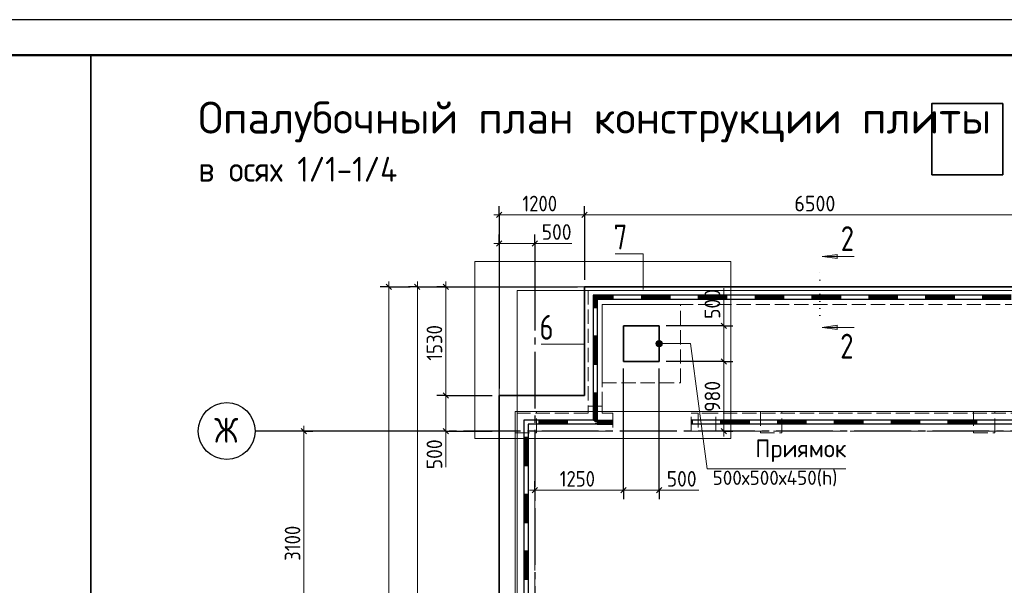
# Model space of a CAD drawing. Header units: millimetres. Extents: x 0 to 42000, y 0 to 29700.
# Tile 10 of 11: x 21000 to 34858, y 21742 to 29700. Entities that reach past the tile are written whole.
import ezdxf

# ---------------------------------------------------------------- set-up
doc = ezdxf.new("R2010")
doc.units = ezdxf.units.MM
for name, pattern in [('______2', [270, 200, -70]), ('______5', [1100, 800, -100, 100, -100]), ('______9', [100, 0, -100])]:
    doc.linetypes.add(name, pattern=pattern)
for name, color, linetype, lineweight in [('Standard', 7, 'Continuous', 25), ('ЖБ Лента фундамента под плитной частью', 7, 'Continuous', 35), ('ЖБ Пилон', 7, 'Continuous', 35), ('ЖБ Плита Фундамента верхний уровень', 7, 'Continuous', 35), ('ЖБ Стена верхний уровень', 7, 'Continuous', 35), ('Общий01', 7, 'Continuous', 13), ('Примечания', 7, 'Continuous', 13), ('Размерная линия_ общее', 7, 'Continuous', 13), ('Текст_ общее', 7, 'Continuous', 25)]:
    doc.layers.add(name, color=color, linetype=linetype, lineweight=lineweight)
doc.layers.add('Оси', color=7, linetype='______5', true_color=0x656565)
doc.styles.add('ISOCPEUR', font='txt')

msp = doc.modelspace()

# ---------------------------------------------------------------- hatches: boundary and pattern name
at = {"layer": 'Общий01', "linetype": 'Continuous', "lineweight": 13, "transparency": 33554687}
for points in [[(32506, 26338), (32296, 26368), (32506, 26398)], [(32506, 25341), (32296, 25371), (32506, 25401)]]:
    msp.add_hatch(color=7, dxfattribs=at).paths.add_polyline_path(points, flags=16)
for points in [[(29961, 25120), (29961, 25165), (29955, 25142)], [(29977, 25103), (29977, 25181), (29961, 25165)], [(29977, 25103), (29961, 25165), (29961, 25120)], [(30000, 25097), (30000, 25187), (29977, 25181)], [(30000, 25097), (29977, 25181), (29977, 25103)], [(30022, 25103), (30022, 25181), (30000, 25187)], [(30022, 25103), (30000, 25187), (30000, 25097)], [(30038, 25120), (30038, 25165), (30022, 25181)], [(30038, 25120), (30022, 25181), (30022, 25103)], [(30038, 25165), (30038, 25120), (30045, 25142)]]:
    msp.add_hatch(color=7, dxfattribs=at).paths.add_polyline_path(points)

# ---------------------------------------------------------------- linework, layer by layer
at = {"layer": 'Standard', "color": 7, "linetype": 'Continuous', "lineweight": 13, "transparency": 33554687}
msp.add_line((28955, 25134), (28340, 25134), dxfattribs=at)
at = {"layer": 'Standard', "color": 7, "linetype": 'Continuous', "lineweight": 25, "transparency": 33554687}
msp.add_lwpolyline([(0, 0), (42000, 0), (42000, 29700), (0, 29700), (0, 0)], close=True, dxfattribs=at)
at = {"layer": 'Standard', "color": 2, "linetype": 'Continuous', "lineweight": 13, "transparency": 33554687}
msp.add_lwpolyline([(42000, 29700), (20000, 29700), (20000, 16087), (42000, 16087), (42000, 29700)], dxfattribs=at)
at = {"layer": 'Standard', "color": 7, "linetype": 'Continuous', "lineweight": 50, "transparency": 33554687}
msp.add_lwpolyline([(2000, 29200), (41500, 29200), (41500, 500), (2000, 500), (2000, 29200)], close=True, dxfattribs=at)
at = {"layer": 'Standard', "color": 7, "linetype": 'Continuous', "lineweight": 35, "transparency": 33554687}
msp.add_lwpolyline([(41500, 29200), (22000, 29200), (22000, 500), (41500, 500), (41500, 29200)], dxfattribs=at)
at = {"layer": 'Standard', "color": 254, "linetype": 'Continuous', "lineweight": 35, "true_color": 0xc4c4ff, "transparency": 33554687}
msp.add_lwpolyline([(33836, 27519), (34836, 27519), (34836, 28519), (33836, 28519), (33836, 27519)], dxfattribs=at)
at = {"layer": 'Standard', "color": 7, "linetype": 'Continuous', "lineweight": 13, "transparency": 33554687}
for points in [[(29777, 25904), (29777, 26404), (29382, 26404)], [(27750, 9912), (38000, 9912), (38000, 25942), (27750, 25942), (27750, 9912)], [(28000, 10162), (38000, 10162), (38000, 25892), (28000, 25892), (28000, 10162)], [(27975, 10137), (37675, 10137), (37675, 24187), (27975, 24187), (27975, 10137)]]:
    msp.add_lwpolyline(points, dxfattribs=at)
at = {"layer": 'Standard', "color": 240, "linetype": 'Continuous', "lineweight": 13, "transparency": 33554687}
msp.add_lwpolyline([(27405, 26298), (27405, 23806), (31007, 23806), (31007, 26298), (27405, 26298)], close=True, dxfattribs=at)
at = {"layer": 'ЖБ Лента фундамента под плитной частью', "color": 251, "linetype": '______2', "lineweight": 13, "true_color": 0x656565, "transparency": 33554687}
for p, q in [((29200, 25692), (29200, 24592)), ((30300, 25692), (29200, 25692)), ((30300, 24592), (30300, 25692)), ((30000, 25392), (29500, 25392)), ((29500, 25392), (29500, 24892)), ((30000, 24892), (30000, 25392)), ((29500, 24892), (30000, 24892)), ((29200, 24592), (30300, 24592))]:
    msp.add_line(p, q, dxfattribs=at)
at = {"layer": 'ЖБ Пилон', "color": 253, "linetype": '______2', "lineweight": 13, "true_color": 0xa0a0a0, "transparency": 33554687}
for p, q in [((28275, 24187), (27975, 24187)), ((27975, 24187), (27975, 23887)), ((28275, 23887), (28275, 24187)), ((31725, 24187), (31425, 24187)), ((31425, 24187), (31425, 23887)), ((31725, 23887), (31725, 24187)), ((34725, 24187), (34425, 24187)), ((34425, 24187), (34425, 23887)), ((34725, 23887), (34725, 24187)), ((27975, 23887), (28275, 23887)), ((31425, 23887), (31725, 23887)), ((34425, 23887), (34725, 23887))]:
    msp.add_line(p, q, dxfattribs=at)
at = {"layer": 'ЖБ Плита Фундамента верхний уровень', "color": 7, "linetype": 'Continuous', "lineweight": 35, "transparency": 33554687}
for p, q in [((28950, 25942), (28950, 24412)), ((35450, 25942), (28950, 25942)), ((30000, 25392), (29500, 25392)), ((29500, 25392), (29500, 24892)), ((30000, 24892), (30000, 25392)), ((29500, 24892), (30000, 24892)), ((28950, 24412), (27750, 24412)), ((27750, 24412), (27750, 15512))]:
    msp.add_line(p, q, dxfattribs=at)
at = {"layer": 'ЖБ Стена верхний уровень', "color": 253, "linetype": '______2', "lineweight": 13, "true_color": 0xa0a0a0, "transparency": 33554687}
for p, q in [((29200, 25892), (29000, 25892)), ((29000, 25892), (29000, 24262)), ((35400, 25892), (29200, 25892)), ((29200, 25692), (35200, 25692)), ((29200, 24262), (29200, 25692)), ((29200, 24262), (29000, 24262)), ((29000, 24262), (29000, 24162)), ((29200, 24162), (29200, 24262)), ((29000, 24162), (28000, 24162)), ((28000, 24162), (28000, 23912)), ((29350, 24162), (29200, 24162)), ((29350, 24162), (29350, 23912)), ((30450, 23912), (30450, 24162)), ((30550, 24162), (30450, 24162)), ((30550, 24162), (30550, 23912)), ((30800, 24162), (30550, 24162)), ((30800, 23912), (30800, 24162)), ((35150, 24162), (30800, 24162)), ((28000, 23912), (28000, 21412)), ((28250, 21412), (28250, 23912)), ((28250, 23912), (29350, 23912)), ((30450, 23912), (30550, 23912)), ((30550, 23912), (30800, 23912)), ((30800, 23912), (35150, 23912))]:
    msp.add_line(p, q, dxfattribs=at)
at = {"layer": 'Общий01', "color": 7, "linetype": 'Continuous', "lineweight": 13, "transparency": 33554687}
for p, q in [((32296, 26368), (32506, 26398)), ((32296, 26368), (32746, 26368)), ((32296, 26368), (32296, 26368)), ((32296, 26368), (32296, 26368)), ((32296, 26368), (32296, 26368)), ((32506, 26338), (32296, 26368)), ((32506, 26398), (32506, 26338)), ((32506, 26368), (32521, 26368)), ((32296, 25371), (32506, 25401)), ((32296, 25371), (32746, 25371)), ((32296, 25371), (32296, 25371)), ((32296, 25371), (32296, 25371)), ((32296, 25371), (32296, 25371)), ((32506, 25341), (32296, 25371)), ((32506, 25401), (32506, 25341)), ((32506, 25371), (32521, 25371)), ((29955, 25142), (29955, 25142)), ((30000, 25187), (30000, 25187)), ((30000, 25097), (30000, 25097)), ((30045, 25142), (30045, 25142))]:
    msp.add_line(p, q, dxfattribs=at)
at = {"layer": 'Общий01', "color": 7, "linetype": '______9', "lineweight": 13, "transparency": 33554687}
msp.add_line((32260, 25537), (32260, 26176), dxfattribs=at)
at = {"layer": 'Общий01', "color": 251, "linetype": 'Continuous', "lineweight": -3, "true_color": 0x494949, "transparency": 33554687}
for p, q in [((29355, 25822), (29070, 25822)), ((29070, 25822), (29070, 25247)), ((29355, 25810), (29082, 25810)), ((29082, 25810), (29082, 25647)), ((29355, 25798), (29094, 25798)), ((29094, 25798), (29094, 25647)), ((29355, 25786), (29106, 25786)), ((29106, 25786), (29106, 25647)), ((30155, 25822), (29355, 25822)), ((29355, 25762), (29355, 25822)), ((29355, 25762), (29355, 25822)), ((29755, 25762), (29755, 25822)), ((30155, 25810), (29755, 25810)), ((30155, 25798), (29755, 25798)), ((30155, 25786), (29755, 25786)), ((30955, 25822), (30155, 25822)), ((30155, 25762), (30155, 25822)), ((30155, 25762), (30155, 25822)), ((30555, 25762), (30555, 25822)), ((30955, 25810), (30555, 25810)), ((30955, 25798), (30555, 25798)), ((30955, 25786), (30555, 25786)), ((31755, 25822), (30955, 25822)), ((30955, 25762), (30955, 25822)), ((30955, 25762), (30955, 25822)), ((31355, 25762), (31355, 25822)), ((31755, 25810), (31355, 25810)), ((31755, 25798), (31355, 25798)), ((31755, 25786), (31355, 25786)), ((32555, 25822), (31755, 25822)), ((31755, 25762), (31755, 25822)), ((31755, 25762), (31755, 25822)), ((32155, 25762), (32155, 25822)), ((32555, 25810), (32155, 25810)), ((32555, 25798), (32155, 25798)), ((32555, 25786), (32155, 25786)), ((33355, 25822), (32555, 25822)), ((32555, 25762), (32555, 25822)), ((32555, 25762), (32555, 25822)), ((32955, 25762), (32955, 25822)), ((33355, 25810), (32955, 25810)), ((33355, 25798), (32955, 25798)), ((33355, 25786), (32955, 25786)), ((34155, 25822), (33355, 25822)), ((33355, 25762), (33355, 25822)), ((33355, 25762), (33355, 25822)), ((33755, 25762), (33755, 25822)), ((34155, 25810), (33755, 25810)), ((34155, 25798), (33755, 25798)), ((34155, 25786), (33755, 25786)), ((34955, 25822), (34155, 25822)), ((34155, 25762), (34155, 25822)), ((34155, 25762), (34155, 25822)), ((34555, 25762), (34555, 25822)), ((34955, 25810), (34555, 25810)), ((34955, 25798), (34555, 25798)), ((34955, 25786), (34555, 25786)), ((29130, 25647), (29070, 25647)), ((29355, 25774), (29118, 25774)), ((29118, 25774), (29118, 25647)), ((29355, 25762), (29130, 25762)), ((29130, 25762), (29130, 25247)), ((30155, 25762), (29355, 25762)), ((30155, 25774), (29755, 25774)), ((30955, 25762), (30155, 25762)), ((30955, 25774), (30555, 25774)), ((31755, 25762), (30955, 25762)), ((31755, 25774), (31355, 25774)), ((32555, 25762), (31755, 25762)), ((32555, 25774), (32155, 25774)), ((33355, 25762), (32555, 25762)), ((33355, 25774), (32955, 25774)), ((34155, 25762), (33355, 25762)), ((34155, 25774), (33755, 25774)), ((34955, 25762), (34155, 25762)), ((34955, 25774), (34555, 25774)), ((29070, 25247), (29070, 24447)), ((29130, 25247), (29070, 25247)), ((29130, 25247), (29070, 25247)), ((29082, 25247), (29082, 24847)), ((29094, 25247), (29094, 24847)), ((29106, 25247), (29106, 24847)), ((29118, 25247), (29118, 24847)), ((29130, 25247), (29130, 24447)), ((29130, 24847), (29070, 24847)), ((29070, 24447), (29070, 24067)), ((29130, 24447), (29070, 24447)), ((29130, 24447), (29070, 24447)), ((29082, 24447), (29082, 24055)), ((29094, 24447), (29094, 24047)), ((29106, 24447), (29106, 24047)), ((29118, 24447), (29118, 24047)), ((29130, 24447), (29130, 24007)), ((28710, 24067), (28095, 24067)), ((28095, 24067), (28095, 23822)), ((28710, 24007), (28155, 24007)), ((28155, 24007), (28155, 23822)), ((28310, 24007), (28310, 24067)), ((28710, 24055), (28310, 24055)), ((28710, 24043), (28310, 24043)), ((28710, 24031), (28310, 24031)), ((28710, 24019), (28310, 24019)), ((29070, 24067), (28710, 24067)), ((28710, 24007), (28710, 24067)), ((28710, 24007), (28710, 24067)), ((29130, 24007), (28710, 24007)), ((29130, 24047), (29090, 24047)), ((29110, 24007), (29110, 24027)), ((29118, 24019), (29110, 24019)), ((29130, 24067), (29350, 24067)), ((29130, 24067), (29130, 24007)), ((29130, 24055), (29350, 24055)), ((29130, 24043), (29350, 24043)), ((29130, 24031), (29350, 24031)), ((29130, 24019), (29350, 24019)), ((29130, 24007), (29350, 24007)), ((30470, 24067), (30450, 24067)), ((30470, 24055), (30450, 24055)), ((30470, 24043), (30450, 24043)), ((30470, 24031), (30450, 24031)), ((30470, 24019), (30450, 24019)), ((30470, 24007), (30450, 24007)), ((31270, 24067), (30470, 24067)), ((30470, 24007), (30470, 24067)), ((30470, 24007), (30470, 24067)), ((31270, 24007), (30470, 24007)), ((30870, 24007), (30870, 24067)), ((31270, 24055), (30870, 24055)), ((31270, 24043), (30870, 24043)), ((31270, 24031), (30870, 24031)), ((31270, 24019), (30870, 24019)), ((32070, 24067), (31270, 24067)), ((31270, 24007), (31270, 24067)), ((31270, 24007), (31270, 24067)), ((32070, 24007), (31270, 24007)), ((31670, 24007), (31670, 24067)), ((32070, 24055), (31670, 24055)), ((32070, 24043), (31670, 24043)), ((32070, 24031), (31670, 24031)), ((32070, 24019), (31670, 24019)), ((32870, 24067), (32070, 24067)), ((32070, 24007), (32070, 24067)), ((32070, 24007), (32070, 24067)), ((32870, 24007), (32070, 24007)), ((32470, 24007), (32470, 24067)), ((32870, 24055), (32470, 24055)), ((32870, 24043), (32470, 24043)), ((32870, 24031), (32470, 24031)), ((32870, 24019), (32470, 24019)), ((33670, 24067), (32870, 24067)), ((32870, 24007), (32870, 24067)), ((32870, 24007), (32870, 24067)), ((33670, 24007), (32870, 24007)), ((33270, 24007), (33270, 24067)), ((33670, 24055), (33270, 24055)), ((33670, 24043), (33270, 24043)), ((33670, 24031), (33270, 24031)), ((33670, 24019), (33270, 24019)), ((34470, 24067), (33670, 24067)), ((33670, 24007), (33670, 24067)), ((33670, 24007), (33670, 24067)), ((34470, 24007), (33670, 24007)), ((34070, 24007), (34070, 24067)), ((34470, 24055), (34070, 24055)), ((34470, 24043), (34070, 24043)), ((34470, 24031), (34070, 24031)), ((34470, 24019), (34070, 24019)), ((35270, 24067), (34470, 24067)), ((34470, 24007), (34470, 24067)), ((34470, 24007), (34470, 24067)), ((35270, 24007), (34470, 24007)), ((28095, 23822), (28095, 23022)), ((28155, 23822), (28095, 23822)), ((28155, 23822), (28095, 23822)), ((28107, 23822), (28107, 23422)), ((28119, 23822), (28119, 23422)), ((28131, 23822), (28131, 23422)), ((28143, 23822), (28143, 23422)), ((28155, 23822), (28155, 23022)), ((28155, 23422), (28095, 23422)), ((28095, 23022), (28095, 22222)), ((28155, 23022), (28095, 23022)), ((28155, 23022), (28095, 23022)), ((28107, 23022), (28107, 22622)), ((28119, 23022), (28119, 22622)), ((28131, 23022), (28131, 22622)), ((28143, 23022), (28143, 22622)), ((28155, 23022), (28155, 22222)), ((28155, 22622), (28095, 22622)), ((28095, 22222), (28095, 21422)), ((28155, 22222), (28095, 22222)), ((28155, 22222), (28095, 22222)), ((28107, 22222), (28107, 21822)), ((28119, 22222), (28119, 21822)), ((28131, 22222), (28131, 21822)), ((28143, 22222), (28143, 21822)), ((28155, 22222), (28155, 21422)), ((28155, 21822), (28095, 21822))]:
    msp.add_line(p, q, dxfattribs=at)
at = {"layer": 'Общий01', "color": 7, "linetype": 'Continuous', "lineweight": 13, "transparency": 33554687}
msp.add_lwpolyline([(32628, 23381), (30678, 23381), (30442, 25142), (30000, 25142)], dxfattribs=at)
msp.add_circle((30000, 25142), 45, dxfattribs=at)
at = {"layer": 'Оси', "color": 8, "linetype": '______5', "lineweight": -3, "transparency": 33554687}
for p, q in [((28250, 26129), (28250, 8776)), ((39047, 23912), (26314, 23912))]:
    msp.add_line(p, q, dxfattribs=at)
at = {"layer": 'Оси', "color": 7, "linetype": 'Continuous', "lineweight": 25, "transparency": 33554687}
msp.add_line((26314, 23912), (24314, 23912), dxfattribs=at)
msp.add_circle((23914, 23912), 400, dxfattribs=at)
at = {"layer": 'Примечания', "color": 7, "linetype": 'Continuous', "lineweight": 13, "transparency": 33554687}
for p, q in [((28250, 26553), (28770, 26553)), ((30910, 25392), (30910, 25922)), ((26997, 23912), (26997, 23402)), ((30000, 23080), (30560, 23080))]:
    msp.add_line(p, q, dxfattribs=at)
at = {"layer": 'Размерная линия_ общее', "color": 253, "linetype": 'Continuous', "lineweight": -3, "true_color": 0xa0a0a0, "transparency": 33554687}
for p, q in [((27750, 26953), (27750, 27078)), ((28950, 26953), (28950, 27078)), ((27750, 26953), (27750, 26828)), ((27750, 26953), (27750, 26042)), ((28950, 26953), (28950, 26828)), ((28950, 26953), (28950, 26042)), ((27750, 26553), (27750, 26678)), ((28250, 26553), (28250, 26678)), ((27750, 26553), (27750, 26428)), ((27750, 26553), (27750, 24512)), ((28250, 26553), (28250, 26428)), ((28250, 26553), (28250, 26042)), ((26197, 25942), (26072, 25942)), ((26197, 25942), (26322, 25942)), ((26197, 25942), (26497, 25942)), ((26597, 25942), (26472, 25942)), ((26597, 25942), (26722, 25942)), ((26597, 25942), (27650, 25942)), ((26997, 25942), (26872, 25942)), ((26997, 25942), (27122, 25942)), ((26997, 25942), (28850, 25942)), ((30910, 25392), (30785, 25392)), ((30910, 25392), (31035, 25392)), ((30910, 24892), (30785, 24892)), ((30910, 24892), (31035, 24892)), ((26997, 24412), (26872, 24412)), ((26997, 24412), (27122, 24412)), ((26997, 24412), (27650, 24412)), ((25000, 23912), (24514, 23912)), ((25000, 23912), (24875, 23912)), ((25000, 23912), (25125, 23912)), ((26997, 23912), (26872, 23912)), ((26997, 23912), (27122, 23912)), ((26997, 23912), (27650, 23912)), ((30910, 23912), (30785, 23912)), ((30910, 23912), (31035, 23912)), ((30910, 23912), (30910, 23912)), ((28250, 23080), (28250, 23205)), ((29500, 23080), (29500, 23205)), ((30000, 23080), (30000, 23205)), ((28250, 23080), (28250, 22955)), ((28250, 23080), (28250, 23080)), ((29500, 23080), (29500, 22955)), ((30000, 23080), (30000, 22955))]:
    msp.add_line(p, q, dxfattribs=at)
at = {"layer": 'Размерная линия_ общее', "color": 7, "linetype": 'Continuous', "lineweight": 13, "transparency": 33554687}
for p, q in [((27750, 26953), (27675, 26953)), ((27750, 26953), (28950, 26953)), ((28950, 26953), (35450, 26953)), ((27750, 26553), (27675, 26553)), ((27750, 26553), (28250, 26553)), ((28250, 26553), (28325, 26553)), ((26197, 25942), (26197, 26017)), ((26597, 25942), (26597, 26017)), ((26997, 25942), (26997, 26017)), ((30910, 25392), (30910, 25467)), ((30910, 25392), (30910, 24892)), ((30910, 24892), (30910, 23912)), ((26997, 24412), (26997, 23912)), ((25000, 23912), (25000, 23987)), ((26997, 23912), (26997, 23837)), ((30910, 23912), (30910, 23837)), ((28250, 23080), (28175, 23080)), ((28250, 23080), (29500, 23080)), ((29500, 23080), (30000, 23080)), ((30000, 23080), (30075, 23080))]:
    msp.add_line(p, q, dxfattribs=at)
at = {"layer": 'Размерная линия_ общее', "color": 7, "linetype": 'Continuous', "lineweight": 25, "transparency": 33554687}
for p, q in [((27712, 26915), (27787, 26990)), ((28912, 26915), (28987, 26990)), ((27712, 26515), (27787, 26590)), ((28212, 26515), (28287, 26590)), ((26159, 25980), (26234, 25905)), ((26559, 25980), (26634, 25905)), ((26959, 25980), (27034, 25905)), ((30873, 25430), (30948, 25355)), ((30873, 24930), (30948, 24855)), ((26959, 24450), (27034, 24375)), ((24963, 23950), (25038, 23875)), ((26959, 23950), (27034, 23875)), ((30873, 23950), (30948, 23875)), ((28212, 23042), (28287, 23117)), ((29462, 23042), (29537, 23117)), ((29962, 23042), (30037, 23117))]:
    msp.add_line(p, q, dxfattribs=at)
at = {"layer": 'Размерная линия_ общее', "color": 7, "linetype": 'Continuous', "lineweight": 13, "transparency": 33554687}
for points in [[(26197, 25942), (26197, 17495), (26197, 17495), (26197, 9912)], [(26597, 25942), (26597, 20277), (26597, 20277), (26597, 15512)], [(26997, 25942), (26997, 24804), (26997, 24804), (26997, 24412)], [(25000, 23912), (25000, 21994), (25000, 21994), (25000, 20812)]]:
    msp.add_lwpolyline(points, dxfattribs=at)
at = {"layer": 'Размерная линия_ общее', "color": 253, "linetype": 'Continuous', "lineweight": -3, "true_color": 0xa0a0a0, "transparency": 33554687}
for points in [[(30910, 25392), (30893, 25392), (30893, 25392), (30100, 25392)], [(30910, 24892), (30893, 24892), (30893, 24892), (30100, 24892)], [(29500, 23080), (29500, 23097), (29500, 23097), (29500, 23537), (29500, 23537), (29500, 24792)], [(30000, 23080), (30000, 23097), (30000, 23097), (30000, 23773), (30000, 23773), (30000, 24792)]]:
    msp.add_lwpolyline(points, dxfattribs=at)

# ---------------------------------------------------------------- texts
at = {"layer": 'Общий01', "color": 7, "linetype": 'Continuous', "lineweight": 35, "transparency": 33554687, "char_height": 350, "attachment_point": 7, "style": 'ISOCPEUR'}
for s, insert, width in [('\\W0.78;7', (29360, 26467), 380.81), ('\\W0.78;2', (32556, 26445), 380.82), ('\\W0.78;6', (28317, 25197), 380.82), ('\\W0.78;2', (32549, 24932), 380.82)]:
    msp.add_mtext(s, dxfattribs=dict(at, insert=insert, width=width))
at = {"layer": 'Общий01', "color": 7, "linetype": 'Continuous', "lineweight": 25, "transparency": 33554687, "attachment_point": 7, "style": 'ISOCPEUR'}
for s, insert, char_height, width in [('\\W0.96;Приямок', (31353, 23475), 250, 1394.31), ('\\W0.98;500х500х450(h)', (30753, 23135), 200, 1956.45)]:
    msp.add_mtext(s, dxfattribs=dict(at, insert=insert, char_height=char_height, width=width))
at = {"layer": 'Оси', "color": 7, "linetype": 'Continuous', "lineweight": 35, "transparency": 33554687, "insert": (23739, 23749), "char_height": 350, "width": 495.82, "attachment_point": 7, "style": 'ISOCPEUR'}
msp.add_mtext('\\W0.83;Ж', dxfattribs=at)
at = {"layer": 'Размерная линия_ общее', "color": 7, "linetype": 'Continuous', "lineweight": 25, "transparency": 33554687, "char_height": 220, "attachment_point": 7, "style": 'ISOCPEUR'}
for s, insert, width in [('\\W0.87;1200', (28075, 27003), 666.9), ('\\W0.93;6500', (31903, 27003), 718.09), ('\\W0.91;500', (28347, 26603), 561.98), ('\\W0.87;1250', (28600, 23130), 666.9), ('\\W0.91;500', (30107, 23130), 562)]:
    msp.add_mtext(s, dxfattribs=dict(at, insert=insert, width=width))
at = {"layer": 'Размерная линия_ общее', "color": 7, "linetype": 'Continuous', "lineweight": 25, "transparency": 33554687, "char_height": 220, "attachment_point": 7, "rotation": 90, "style": 'ISOCPEUR'}
for s, insert, width in [('\\W0.91;500', (30860, 25490), 561.99), ('\\W0.87;1530', (26947, 24902), 666.91), ('\\W0.91;980', (30860, 24182), 561.99), ('\\W0.91;500', (26947, 23375), 561.99), ('\\W0.87;3100', (24950, 22087), 666.9)]:
    msp.add_mtext(s, dxfattribs=dict(at, insert=insert, width=width))
at = {"layer": 'Текст_ общее', "color": 7, "linetype": 'Continuous', "lineweight": 50, "transparency": 33554687, "attachment_point": 7, "style": 'ISOCPEUR'}
for s, insert, char_height, width in [('\\W0.99;Опалубочный план конструкции плиты ростверка', (23514, 27975), 450, 14390.52), ('\\W0.92;в осях 1/1-1/4', (23514, 27421), 350, 3309.35)]:
    msp.add_mtext(s, dxfattribs=dict(at, insert=insert, char_height=char_height, width=width))

doc.saveas('drawing.dxf')
